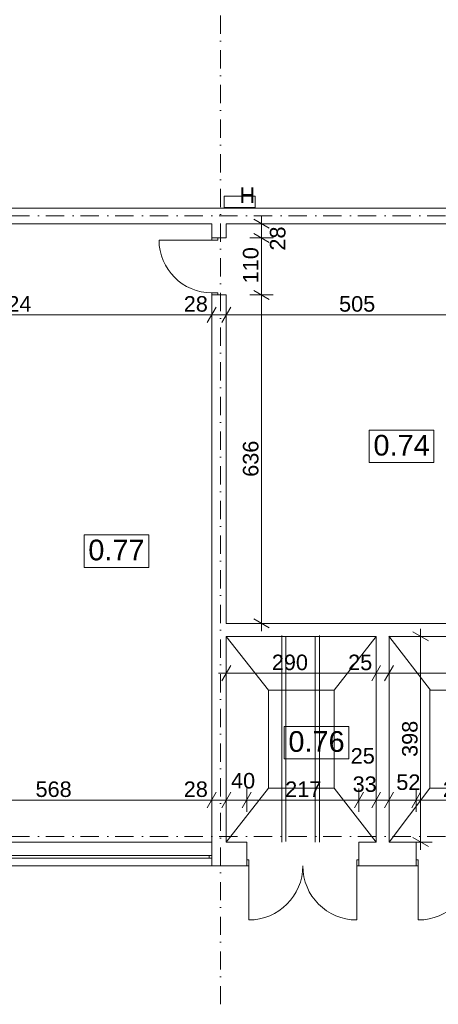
# Model space of a CAD drawing. Extents: x -283435 to 14216, y -77540 to 30522.
# Tile 68 of 177: x -180089 to -171993, y -38346 to -19303. Entities that reach past the tile are written whole.
import ezdxf

# ---------------------------------------------------------------- set-up
doc = ezdxf.new("R2010")
doc.units = 0
doc.header["$MEASUREMENT"] = 0
doc.linetypes.add('Kropki i Kreski', pattern=[670.277762, 352.777767, -176.388884, 0, -141.111112])
for name, color, linetype in [('Drzwi ArchiCAD', 7, 'Continuous'), ('Okna ArchiCADa', 7, 'Continuous'), ('WYMIARY', 7, 'Continuous'), ('ŚCIANY', 7, 'Continuous')]:
    doc.layers.add(name, color=color, linetype=linetype)
for name, color, linetype, lineweight in [('Drzwi ArchiCAD_Nr_Pióra__3', 3, 'Continuous', 18), ('Drzwi ArchiCAD_Nr_Pióra__7', 7, 'Continuous', 18), ('HYDRANTY_Nr_Pióra__1', 1, 'Continuous', 18), ('LINIE_Nr_Pióra__5', 5, 'Continuous', 18), ('LINIE_Nr_Pióra__7', 7, 'Continuous', 18), ('Okna ArchiCADa_Nr_Pióra__23', 23, 'Continuous', 18), ('Okna ArchiCADa_Nr_Pióra__3', 3, 'Continuous', 18), ('Okna ArchiCADa_Nr_Pióra__7', 7, 'Continuous', 18), ('OPISY_Nr_Pióra__65', 65, 'Continuous', 18), ('OPISY_Nr_Pióra__86', 86, 'Continuous', 18), ('OSIE_Nr_Pióra__5', 5, 'Continuous', 18), ('OSIE_Nr_Pióra__7', 7, 'Continuous', 18), ('WYMIARY_Nr_Pióra__4', 4, 'Continuous', 18), ('WYMIARY_Nr_Pióra__5', 5, 'Continuous', 18), ('ŚCIANY_Nr_Pióra__7', 7, 'Continuous', 18)]:
    doc.layers.add(name, color=color, linetype=linetype, lineweight=lineweight)
doc.styles.add('GENERATED_STYLE_1', font='arial.ttf')
doc.styles.add('GENERATED_STYLE_2', font='txt')
doc.dimstyles.new('GENERATED_STYLE__1', dxfattribs={"dimtxt": 300, "dimasz": 228, "dimexe": 0.18, "dimexo": 0, "dimgap": 0.09, "dimtad": 1, "dimdec": 0, "dimlfac": 0.1, "dimzin": 0, "dimdsep": 46, "dimtxsty": 'GENERATED_STYLE_2', "dimblk": 'ARROWHEAD_2', "dimblk1": 'ARROWHEAD_2', "dimblk2": 'ARROWHEAD_2', "dimcen": 0.09, "dimclrd": 256, "dimclre": 256, "dimclrt": 256, "dimazin": 0, "dimtfac": 1, "dimtdec": 4, "dimtmove": 0, "dimatfit": 3, "dimfxl": 1, "dimtolj": 1, "dimtzin": 0, "dimarcsym": 0})
doc.dimstyles.new('GENERATED_STYLE__2', dxfattribs={"dimtxt": 300, "dimasz": 228, "dimexe": 0.18, "dimexo": 0, "dimgap": 0.09, "dimtad": 1, "dimtih": 1, "dimtoh": 1, "dimdec": 0, "dimlfac": 0.1, "dimzin": 0, "dimdsep": 46, "dimtxsty": 'GENERATED_STYLE_2', "dimblk": 'ARROWHEAD_2', "dimblk1": 'ARROWHEAD_2', "dimblk2": 'ARROWHEAD_2', "dimcen": 0.09, "dimclrd": 256, "dimclre": 256, "dimclrt": 256, "dimazin": 0, "dimtfac": 1, "dimtdec": 4, "dimtmove": 0, "dimatfit": 3, "dimfxl": 1, "dimtolj": 1, "dimtzin": 0, "dimarcsym": 0})
doc.dimstyles.new('GENERATED_STYLE__3', dxfattribs={"dimtxt": 300, "dimasz": 228, "dimexe": 0.18, "dimexo": 0, "dimgap": 0.09, "dimtad": 1, "dimtih": 1, "dimtoh": 1, "dimdec": 0, "dimlfac": 0.1, "dimzin": 0, "dimdsep": 46, "dimtxsty": 'GENERATED_STYLE_2', "dimblk": 'ARROWHEAD_2', "dimblk1": 'ARROWHEAD_2', "dimblk2": 'ARROWHEAD_2', "dimcen": 0.09, "dimclrd": 256, "dimclre": 256, "dimclrt": 256, "dimazin": 0, "dimtfac": 1, "dimtdec": 4, "dimtmove": 2, "dimatfit": 3, "dimfxl": 1, "dimtolj": 1, "dimtzin": 0, "dimarcsym": 0})
doc.dimstyles.new('GENERATED_STYLE__4', dxfattribs={"dimtxt": 300, "dimasz": 228, "dimexe": 0.18, "dimexo": 0, "dimgap": 0.09, "dimtad": 1, "dimdec": 0, "dimlfac": 0.1, "dimzin": 0, "dimdsep": 46, "dimtxsty": 'GENERATED_STYLE_2', "dimblk": 'ARROWHEAD_2', "dimblk1": 'ARROWHEAD_2', "dimblk2": 'ARROWHEAD_2', "dimcen": 0.09, "dimclrd": 256, "dimclre": 256, "dimclrt": 256, "dimazin": 0, "dimtfac": 1, "dimtdec": 4, "dimtmove": 2, "dimatfit": 3, "dimfxl": 1, "dimtolj": 1, "dimtzin": 0, "dimarcsym": 0})

# ---------------------------------------------------------------- blocks, each defined once
blk = doc.blocks.new('O M panel zakrzywiony 12_23')
at = {"layer": 'Okna ArchiCADa_Nr_Pióra__23', "linetype": 'Continuous'}
for p, q in [((-2750, 0), (-2800, 0)), ((-2750, -50), (-2750, 0)), ((2800, 0), (2750, 0)), ((2750, 0), (2750, -50)), ((-2800, -50), (-2750, -50)), ((2750, -50), (2800, -50))]:
    blk.add_line(p, q, dxfattribs=at)
at = {"layer": 'Okna ArchiCADa_Nr_Pióra__3', "linetype": 'Continuous'}
for p, q in [((-2800, 150), (2800, 150)), ((2750, 0), (-2750, 0)), ((-2750, -50), (2750, -50)), ((-2800, -310), (2800, -310))]:
    blk.add_line(p, q, dxfattribs=at)
at = {"layer": 'Okna ArchiCADa_Nr_Pióra__7', "linetype": 'Continuous'}
for p, q in [((-2800, 0), (-2800, -50)), ((2800, 0), (2800, -50))]:
    blk.add_line(p, q, dxfattribs=at)
blk = doc.blocks.new('D2 Drzwi podw. proste 12_7')
at = {"layer": 'Drzwi ArchiCAD_Nr_Pióra__3', "linetype": 'Continuous'}
for p, q in [((-1045, 0), (-1045, 1045)), ((1045, 0), (1045, 1045)), ((-1045, 0), (-1085, 0)), ((-1085, 0), (-1085, -115)), ((-1045, -115), (-1045, 0)), ((1085, 0), (1045, 0)), ((1045, 0), (1045, -115)), ((1085, -115), (1085, 0)), ((-1085, -115), (-1045, -115)), ((1045, -115), (1085, -115))]:
    blk.add_line(p, q, dxfattribs=at)
for centre, start, end in [((-1045, 0), 0, 90), ((1045, 0), 90, 180)]:
    blk.add_arc(centre, 1045, start, end, dxfattribs=at)
at = {"layer": 'Drzwi ArchiCAD_Nr_Pióra__7', "linetype": 'Continuous'}
for p, q in [((-1085, 0), (-1085, -115)), ((1085, 0), (1085, -115))]:
    blk.add_line(p, q, dxfattribs=at)
blk = doc.blocks.new('D2 Drzwi podw. proste 12_2')
at = {"layer": 'Drzwi ArchiCAD_Nr_Pióra__3', "linetype": 'Continuous'}
for p, q in [((-1045, 0), (-1045, 1045)), ((1045, 0), (1045, 1045)), ((-1045, 0), (-1085, 0)), ((-1085, 0), (-1085, -115)), ((-1045, -115), (-1045, 0)), ((1085, 0), (1045, 0)), ((1045, 0), (1045, -115)), ((1085, -115), (1085, 0)), ((-1085, -115), (-1045, -115)), ((1045, -115), (1085, -115))]:
    blk.add_line(p, q, dxfattribs=at)
for centre, start, end in [((-1045, 0), 0, 90), ((1045, 0), 90, 180)]:
    blk.add_arc(centre, 1045, start, end, dxfattribs=at)
at = {"layer": 'Drzwi ArchiCAD_Nr_Pióra__7', "linetype": 'Continuous'}
for p, q in [((-1085, 0), (-1085, -115)), ((1085, 0), (1085, -115))]:
    blk.add_line(p, q, dxfattribs=at)
blk = doc.blocks.new('Ściana_1', base_point=(10397, -35210))
at = {"layer": 'ŚCIANY_Nr_Pióra__7', "linetype": 'Continuous'}
for p, q in [((-176374, -35470), (-176374, -35210)), ((-175699, -35210), (-176094, -35210)), ((-175699, -35555), (-175699, -35210)), ((-173529, -35555), (-173529, -35210)), ((-173195, -35210), (-173529, -35210)), ((-172421, -35210), (-172945, -35210)), ((-172421, -35555), (-172421, -35210)), ((-176374, -35520), (-176374, -35470)), ((-176374, -35670), (-176374, -35520)), ((-175699, -35670), (-175699, -35555)), ((-173529, -35670), (-173529, -35555)), ((-172421, -35670), (-172421, -35555)), ((-176374, -35670), (-175699, -35670)), ((-173529, -35670), (-172421, -35670))]:
    blk.add_line(p, q, dxfattribs=at)
at = {"layer": 'Drzwi ArchiCAD', "linetype": 'Continuous', "xscale": -1, "rotation": 180}
blk.add_blockref('D2 Drzwi podw. proste 12_7', (-174614, -35670), dxfattribs=at)
at = {"layer": 'Drzwi ArchiCAD', "linetype": 'Continuous', "rotation": 180}
blk.add_blockref('D2 Drzwi podw. proste 12_2', (-171336, -35670), dxfattribs=at)
at = {"layer": 'Okna ArchiCADa', "linetype": 'Continuous', "xscale": -1, "rotation": 180}
blk.add_blockref('O M panel zakrzywiony 12_23', (-179174, -35520), dxfattribs=at)
blk = doc.blocks.new('Ściana_90', base_point=(-169552, -30980))
at = {"layer": 'ŚCIANY_Nr_Pióra__7', "linetype": 'Continuous'}
for p, q in [((-169802, -30980), (-176094, -30980)), ((-176094, -31230), (-173195, -31230)), ((-172945, -31230), (-169802, -31230))]:
    blk.add_line(p, q, dxfattribs=at)
blk = doc.blocks.new('D1 Drzwi proste 12_20')
at = {"layer": 'Drzwi ArchiCAD_Nr_Pióra__3', "linetype": 'Continuous'}
for p, q in [((510, 0), (510, 1020)), ((-510, 0), (-550, 0)), ((-550, 0), (-550, -115)), ((-510, -115), (-510, 0)), ((550, 0), (510, 0)), ((510, 0), (510, -115)), ((550, -115), (550, 0)), ((-550, -115), (-510, -115)), ((510, -115), (550, -115))]:
    blk.add_line(p, q, dxfattribs=at)
blk.add_arc((510, 0), 1020, 90, 180, dxfattribs=at)
at = {"layer": 'Drzwi ArchiCAD_Nr_Pióra__7', "linetype": 'Continuous'}
for p, q in [((-550, 0), (-550, -115)), ((550, 0), (550, -115))]:
    blk.add_line(p, q, dxfattribs=at)
blk = doc.blocks.new('Ściana_91', base_point=(-176234, -23100))
at = {"layer": 'ŚCIANY_Nr_Pióra__7', "linetype": 'Continuous'}
for p, q in [((-176374, -23250), (-176374, -23525)), ((-176094, -23525), (-176094, -23250)), ((-176374, -23525), (-176259, -23525)), ((-176259, -23525), (-176094, -23525)), ((-176374, -24625), (-176259, -24625)), ((-176374, -24625), (-176374, -35210)), ((-176259, -24625), (-176094, -24625)), ((-176094, -30980), (-176094, -24625)), ((-176094, -35210), (-176094, -31230))]:
    blk.add_line(p, q, dxfattribs=at)
at = {"layer": 'Drzwi ArchiCAD', "linetype": 'Continuous', "rotation": 90}
blk.add_blockref('D1 Drzwi proste 12_20', (-176374, -24075), dxfattribs=at)
blk = doc.blocks.new('Ściana_92', base_point=(-172945, -30980))
at = {"layer": 'ŚCIANY_Nr_Pióra__7', "linetype": 'Continuous'}
for p, q in [((-173195, -31230), (-173195, -35210)), ((-172945, -35210), (-172945, -31230))]:
    blk.add_line(p, q, dxfattribs=at)
blk = doc.blocks.new('Ściana_11', base_point=(-170897, -23100))
at = {"layer": 'ŚCIANY_Nr_Pióra__7', "linetype": 'Continuous'}
for p, q in [((-171047, -22950), (-184022, -22950)), ((-181844, -23250), (-176374, -23250)), ((-176094, -23250), (-171047, -23250))]:
    blk.add_line(p, q, dxfattribs=at)
blk = doc.blocks.new('*D1604')
at = {"layer": 'WYMIARY_Nr_Pióra__4', "linetype": 'Continuous', "transparency": 16777216}
for p, q in [((-181967, -34246), (-182141, -34546)), ((-182054, -34621), (-182054, -34171)), ((-176287, -34246), (-176461, -34546)), ((-176374, -34621), (-176374, -34171)), ((-182054, -34396), (-176374, -34396))]:
    blk.add_line(p, q, dxfattribs=at)
at = {"layer": 'WYMIARY_Nr_Pióra__5', "transparency": 16777216, "char_height": 300, "attachment_point": 1, "style": 'GENERATED_STYLE_1'}
for s, insert in [('{568}', (-179783, -34036)), ('{28}', (-176916, -34036))]:
    blk.add_mtext(s, dxfattribs=dict(at, insert=insert))
blk = doc.blocks.new('ARROWHEAD_2')
at = {"linetype": 'Continuous'}
for p, q in [((0, 0), (-1, 0)), ((-0.378, -0.655), (0.378, 0.655))]:
    blk.add_line(p, q, dxfattribs=at)
blk = doc.blocks.new('*D1605')
at = {"layer": 'WYMIARY_Nr_Pióra__4', "linetype": 'Continuous', "transparency": 16777216}
for p, q in [((-176287, -34246), (-176461, -34546)), ((-176374, -34621), (-176374, -34171)), ((-176007, -34246), (-176181, -34546)), ((-176094, -34621), (-176094, -34171)), ((-176374, -34396), (-176094, -34396))]:
    blk.add_line(p, q, dxfattribs=at)
blk = doc.blocks.new('*D1606')
at = {"layer": 'WYMIARY_Nr_Pióra__4', "linetype": 'Continuous', "transparency": 16777216}
for p, q in [((-176007, -34246), (-176181, -34546)), ((-176094, -34621), (-176094, -34171)), ((-175612, -34246), (-175785, -34546)), ((-175699, -34621), (-175699, -34171)), ((-176094, -34396), (-175699, -34396))]:
    blk.add_line(p, q, dxfattribs=at)
at = {"layer": 'WYMIARY_Nr_Pióra__5', "transparency": 16777216, "insert": (-176002, -33872), "char_height": 300, "attachment_point": 1, "style": 'GENERATED_STYLE_1'}
blk.add_mtext('{40}', dxfattribs=at)
blk = doc.blocks.new('*D1607')
at = {"layer": 'WYMIARY_Nr_Pióra__4', "linetype": 'Continuous', "transparency": 16777216}
for p, q in [((-175612, -34246), (-175785, -34546)), ((-175699, -34621), (-175699, -34171)), ((-173442, -34246), (-173615, -34546)), ((-173529, -34621), (-173529, -34171)), ((-175699, -34396), (-173529, -34396))]:
    blk.add_line(p, q, dxfattribs=at)
at = {"layer": 'WYMIARY_Nr_Pióra__5', "transparency": 16777216, "char_height": 300, "attachment_point": 1, "style": 'GENERATED_STYLE_1'}
for s, insert in [('{25}', (-173687, -33391)), ('{217}', (-174955, -34036)), ('{33}', (-173650, -33938))]:
    blk.add_mtext(s, dxfattribs=dict(at, insert=insert))
blk = doc.blocks.new('*D1608')
at = {"layer": 'WYMIARY_Nr_Pióra__4', "linetype": 'Continuous', "transparency": 16777216}
for p, q in [((-173442, -34246), (-173615, -34546)), ((-173529, -34621), (-173529, -34171)), ((-173108, -34246), (-173281, -34546)), ((-173195, -34621), (-173195, -34171)), ((-173529, -34396), (-173195, -34396))]:
    blk.add_line(p, q, dxfattribs=at)
blk = doc.blocks.new('*D1609')
at = {"layer": 'WYMIARY_Nr_Pióra__4', "linetype": 'Continuous', "transparency": 16777216}
for p, q in [((-173108, -34246), (-173281, -34546)), ((-173195, -34621), (-173195, -34171)), ((-172858, -34246), (-173031, -34546)), ((-172945, -34621), (-172945, -34171)), ((-173195, -34396), (-172945, -34396))]:
    blk.add_line(p, q, dxfattribs=at)
blk = doc.blocks.new('*D1610')
at = {"layer": 'WYMIARY_Nr_Pióra__4', "linetype": 'Continuous', "transparency": 16777216}
for p, q in [((-172858, -34246), (-173031, -34546)), ((-172945, -34621), (-172945, -34171)), ((-172335, -34246), (-172508, -34546)), ((-172421, -34621), (-172421, -34171)), ((-172945, -34396), (-172421, -34396))]:
    blk.add_line(p, q, dxfattribs=at)
at = {"layer": 'WYMIARY_Nr_Pióra__5', "transparency": 16777216, "insert": (-172805, -33900), "char_height": 300, "attachment_point": 1, "style": 'GENERATED_STYLE_1'}
blk.add_mtext('{52}', dxfattribs=at)
blk = doc.blocks.new('*D1611')
at = {"layer": 'WYMIARY_Nr_Pióra__4', "linetype": 'Continuous', "transparency": 16777216}
for p, q in [((-172335, -34246), (-172508, -34546)), ((-172421, -34621), (-172421, -34171)), ((-170165, -34246), (-170338, -34546)), ((-170251, -34621), (-170251, -34171)), ((-172421, -34396), (-170251, -34396))]:
    blk.add_line(p, q, dxfattribs=at)
at = {"layer": 'WYMIARY_Nr_Pióra__5', "transparency": 16777216, "char_height": 300, "attachment_point": 1, "style": 'GENERATED_STYLE_1'}
for s, insert in [('{217}', (-171905, -34036)), ('{45}', (-170793, -34036))]:
    blk.add_mtext(s, dxfattribs=dict(at, insert=insert))
blk = doc.blocks.new('*D1612')
at = {"layer": 'WYMIARY_Nr_Pióra__4', "linetype": 'Continuous', "transparency": 16777216}
for p, q in [((-170165, -34246), (-170338, -34546)), ((-170251, -34621), (-170251, -34171)), ((-169716, -34246), (-169889, -34546)), ((-169802, -34621), (-169802, -34171)), ((-170251, -34396), (-169802, -34396))]:
    blk.add_line(p, q, dxfattribs=at)
blk = doc.blocks.new('*D1613')
at = {"layer": 'WYMIARY_Nr_Pióra__4', "linetype": 'Continuous', "transparency": 16777216}
for p, q in [((-169716, -34246), (-169889, -34546)), ((-169802, -34621), (-169802, -34171)), ((-169466, -34246), (-169639, -34546)), ((-169552, -34621), (-169552, -34171)), ((-169802, -34396), (-169552, -34396))]:
    blk.add_line(p, q, dxfattribs=at)
blk = doc.blocks.new('*D1614')
at = {"layer": 'WYMIARY_Nr_Pióra__4', "linetype": 'Continuous', "transparency": 16777216}
for p, q in [((-169466, -34246), (-169639, -34546)), ((-169552, -34621), (-169552, -34171)), ((-166968, -34246), (-167141, -34546)), ((-167054, -34621), (-167054, -34171)), ((-169552, -34396), (-167054, -34396))]:
    blk.add_line(p, q, dxfattribs=at)
at = {"layer": 'WYMIARY_Nr_Pióra__5', "transparency": 16777216, "char_height": 300, "attachment_point": 1, "style": 'GENERATED_STYLE_1'}
for s, insert in [('{25}', (-169466, -34036)), ('{250}', (-168645, -34036)), ('{30}', (-167596, -34036))]:
    blk.add_mtext(s, dxfattribs=dict(at, insert=insert))
blk = doc.blocks.new('*D1615')
at = {"layer": 'WYMIARY_Nr_Pióra__4', "linetype": 'Continuous', "transparency": 16777216}
for p, q in [((-166968, -34246), (-167141, -34546)), ((-167054, -34621), (-167054, -34171)), ((-166668, -34246), (-166841, -34546)), ((-166754, -34621), (-166754, -34171)), ((-167054, -34396), (-166754, -34396))]:
    blk.add_line(p, q, dxfattribs=at)
blk = doc.blocks.new('*D1616')
at = {"layer": 'WYMIARY_Nr_Pióra__4', "linetype": 'Continuous', "transparency": 16777216}
for p, q in [((-166668, -34246), (-166841, -34546)), ((-166754, -34621), (-166754, -34171)), ((-166227, -34246), (-166400, -34546)), ((-166313, -34621), (-166313, -34171)), ((-166754, -34396), (-166313, -34396))]:
    blk.add_line(p, q, dxfattribs=at)
at = {"layer": 'WYMIARY_Nr_Pióra__5', "transparency": 16777216, "insert": (-166703, -33942), "char_height": 300, "attachment_point": 1, "style": 'GENERATED_STYLE_1'}
blk.add_mtext('{44}', dxfattribs=at)
blk = doc.blocks.new('*D1617')
at = {"layer": 'WYMIARY_Nr_Pióra__4', "linetype": 'Continuous', "transparency": 16777216}
for p, q in [((-166227, -34246), (-166400, -34546)), ((-166313, -34621), (-166313, -34171)), ((-164707, -34246), (-164880, -34546)), ((-164793, -34621), (-164793, -34171)), ((-166313, -34396), (-164793, -34396))]:
    blk.add_line(p, q, dxfattribs=at)
at = {"layer": 'WYMIARY_Nr_Pióra__5', "transparency": 16777216, "char_height": 300, "attachment_point": 1, "style": 'GENERATED_STYLE_1'}
for s, insert in [('{152}', (-165895, -34036)), ('{44}', (-164841, -33942))]:
    blk.add_mtext(s, dxfattribs=dict(at, insert=insert))
blk = doc.blocks.new('*D1618')
at = {"layer": 'WYMIARY_Nr_Pióra__4', "linetype": 'Continuous', "transparency": 16777216}
for p, q in [((-164707, -34246), (-164880, -34546)), ((-164793, -34621), (-164793, -34171)), ((-164265, -34246), (-164438, -34546)), ((-164351, -34621), (-164351, -34171)), ((-164793, -34396), (-164351, -34396))]:
    blk.add_line(p, q, dxfattribs=at)
blk = doc.blocks.new('*D1619')
at = {"layer": 'WYMIARY_Nr_Pióra__4', "linetype": 'Continuous', "transparency": 16777216}
for p, q in [((-164265, -34246), (-164438, -34546)), ((-164351, -34621), (-164351, -34171)), ((-163965, -34246), (-164138, -34546)), ((-164051, -34621), (-164051, -34171)), ((-164351, -34396), (-164051, -34396))]:
    blk.add_line(p, q, dxfattribs=at)
blk = doc.blocks.new('*D1620')
at = {"layer": 'WYMIARY_Nr_Pióra__4', "linetype": 'Continuous', "transparency": 16777216}
for p, q in [((-163965, -34246), (-164138, -34546)), ((-164051, -34621), (-164051, -34171)), ((-156159, -34246), (-156332, -34546)), ((-156245, -34621), (-156245, -34171)), ((-164051, -34396), (-156245, -34396))]:
    blk.add_line(p, q, dxfattribs=at)
at = {"layer": 'WYMIARY_Nr_Pióra__5', "transparency": 16777216, "char_height": 300, "attachment_point": 1, "style": 'GENERATED_STYLE_1'}
for s, insert in [('{30}', (-163965, -34036)), ('{781}', (-160262, -34036))]:
    blk.add_mtext(s, dxfattribs=dict(at, insert=insert))
blk = doc.blocks.new('*D1621')
at = {"layer": 'WYMIARY_Nr_Pióra__4', "linetype": 'Continuous', "transparency": 16777216}
for p, q in [((-156159, -34246), (-156332, -34546)), ((-156245, -34621), (-156245, -34171)), ((-155909, -34246), (-156082, -34546)), ((-155995, -34621), (-155995, -34171)), ((-156245, -34396), (-155995, -34396))]:
    blk.add_line(p, q, dxfattribs=at)
blk = doc.blocks.new('*D1622')
at = {"layer": 'WYMIARY_Nr_Pióra__4', "linetype": 'Continuous', "transparency": 16777216}
for p, q in [((-155909, -34246), (-156082, -34546)), ((-155995, -34621), (-155995, -34171)), ((-152209, -34246), (-152382, -34546)), ((-152295, -34621), (-152295, -34171)), ((-155995, -34396), (-152295, -34396))]:
    blk.add_line(p, q, dxfattribs=at)
at = {"layer": 'WYMIARY_Nr_Pióra__5', "transparency": 16777216, "char_height": 300, "attachment_point": 1, "style": 'GENERATED_STYLE_1'}
for s, insert in [('{25}', (-155878, -33932)), ('{370}', (-154487, -34036)), ('{20}', (-152837, -34036))]:
    blk.add_mtext(s, dxfattribs=dict(at, insert=insert))
blk = doc.blocks.new('*D1623')
at = {"layer": 'WYMIARY_Nr_Pióra__4', "linetype": 'Continuous', "transparency": 16777216}
for p, q in [((-152209, -34246), (-152382, -34546)), ((-152295, -34621), (-152295, -34171)), ((-152007, -34246), (-152180, -34546)), ((-152093, -34621), (-152093, -34171)), ((-152295, -34396), (-152093, -34396))]:
    blk.add_line(p, q, dxfattribs=at)
blk = doc.blocks.new('*D1624')
at = {"layer": 'WYMIARY_Nr_Pióra__4', "linetype": 'Continuous', "transparency": 16777216}
for p, q in [((-152007, -34246), (-152180, -34546)), ((-152093, -34621), (-152093, -34171)), ((-149417, -34246), (-149590, -34546)), ((-149503, -34621), (-149503, -34171)), ((-152093, -34396), (-149503, -34396))]:
    blk.add_line(p, q, dxfattribs=at)
at = {"layer": 'WYMIARY_Nr_Pióra__5', "transparency": 16777216, "char_height": 300, "attachment_point": 1, "style": 'GENERATED_STYLE_1'}
for s, insert in [('{259}', (-151368, -34036)), ('{26}', (-150045, -34036))]:
    blk.add_mtext(s, dxfattribs=dict(at, insert=insert))
blk = doc.blocks.new('*D1625')
at = {"layer": 'WYMIARY_Nr_Pióra__4', "linetype": 'Continuous', "transparency": 16777216}
for p, q in [((-149417, -34246), (-149590, -34546)), ((-149503, -34621), (-149503, -34171)), ((-149157, -34246), (-149330, -34546)), ((-149243, -34621), (-149243, -34171)), ((-149503, -34396), (-149243, -34396))]:
    blk.add_line(p, q, dxfattribs=at)
blk = doc.blocks.new('*D1626')
at = {"layer": 'WYMIARY_Nr_Pióra__4', "linetype": 'Continuous', "transparency": 16777216}
for p, q in [((-149157, -34246), (-149330, -34546)), ((-149243, -34621), (-149243, -34171)), ((-149037, -34246), (-149210, -34546)), ((-149123, -34621), (-149123, -34171)), ((-149243, -34396), (-149123, -34396))]:
    blk.add_line(p, q, dxfattribs=at)
at = {"layer": 'WYMIARY_Nr_Pióra__5', "transparency": 16777216, "insert": (-149174, -33788), "char_height": 300, "attachment_point": 1, "style": 'GENERATED_STYLE_1'}
blk.add_mtext('{12}', dxfattribs=at)
blk = doc.blocks.new('*D1627')
at = {"layer": 'WYMIARY_Nr_Pióra__4', "linetype": 'Continuous', "transparency": 16777216}
for p, q in [((-149037, -34246), (-149210, -34546)), ((-149123, -34621), (-149123, -34171)), ((-146840, -34546), (-146667, -34246)), ((-146753, -34621), (-146753, -34171)), ((-149123, -34396), (-146753, -34396)), ((-146753, -34396), (-146607, -34396))]:
    blk.add_line(p, q, dxfattribs=at)
at = {"layer": 'WYMIARY_Nr_Pióra__5', "transparency": 16777216, "insert": (-148280, -34036), "char_height": 300, "attachment_point": 1, "style": 'GENERATED_STYLE_1'}
blk.add_mtext('{237}', dxfattribs=at)
blk = doc.blocks.new('*D1657')
at = {"layer": 'WYMIARY_Nr_Pióra__4', "linetype": 'Continuous', "transparency": 16777216}
for p, q in [((-172184, -31317), (-172484, -31144)), ((-172334, -31230), (-172334, -31084)), ((-172109, -31230), (-172559, -31230)), ((-172334, -35210), (-172334, -31230)), ((-172109, -35210), (-172559, -35210)), ((-172484, -35123), (-172184, -35296)), ((-172334, -35357), (-172334, -35210))]:
    blk.add_line(p, q, dxfattribs=at)
at = {"layer": 'WYMIARY_Nr_Pióra__5', "transparency": 16777216, "insert": (-172694, -33562), "char_height": 300, "attachment_point": 1, "rotation": 90, "style": 'GENERATED_STYLE_1'}
blk.add_mtext('{398}', dxfattribs=at)
blk = doc.blocks.new('*D1664')
at = {"layer": 'WYMIARY_Nr_Pióra__4', "linetype": 'Continuous', "transparency": 16777216}
for p, q in [((-183525, -24860), (-183698, -25160)), ((-183612, -25235), (-183612, -24785)), ((-176287, -24860), (-176461, -25160)), ((-176374, -25235), (-176374, -24785)), ((-183612, -25010), (-176374, -25010))]:
    blk.add_line(p, q, dxfattribs=at)
at = {"layer": 'WYMIARY_Nr_Pióra__5', "transparency": 16777216, "char_height": 300, "attachment_point": 1, "style": 'GENERATED_STYLE_1'}
for s, insert in [('{724}', (-180562, -24650)), ('{28}', (-176916, -24650))]:
    blk.add_mtext(s, dxfattribs=dict(at, insert=insert))
blk = doc.blocks.new('*D1665')
at = {"layer": 'WYMIARY_Nr_Pióra__4', "linetype": 'Continuous', "transparency": 16777216}
for p, q in [((-176287, -24860), (-176461, -25160)), ((-176374, -25235), (-176374, -24785)), ((-176007, -24860), (-176181, -25160)), ((-176094, -25235), (-176094, -24785)), ((-176374, -25010), (-176094, -25010))]:
    blk.add_line(p, q, dxfattribs=at)
blk = doc.blocks.new('*D1666')
at = {"layer": 'WYMIARY_Nr_Pióra__4', "linetype": 'Continuous', "transparency": 16777216}
for p, q in [((-176007, -24860), (-176181, -25160)), ((-176094, -25235), (-176094, -24785)), ((-170960, -24860), (-171133, -25160)), ((-171047, -25235), (-171047, -24785)), ((-176094, -25010), (-171047, -25010))]:
    blk.add_line(p, q, dxfattribs=at)
at = {"layer": 'WYMIARY_Nr_Pióra__5', "transparency": 16777216, "insert": (-173912, -24650), "char_height": 300, "attachment_point": 1, "style": 'GENERATED_STYLE_1'}
blk.add_mtext('{505}', dxfattribs=at)
blk = doc.blocks.new('*D1667')
at = {"layer": 'WYMIARY_Nr_Pióra__4', "linetype": 'Continuous', "transparency": 16777216}
for p, q in [((-170960, -24860), (-171133, -25160)), ((-171047, -25235), (-171047, -24785)), ((-169889, -25160), (-169716, -24860)), ((-169802, -25235), (-169802, -24785)), ((-171047, -25010), (-169802, -25010)), ((-169802, -25010), (-169656, -25010))]:
    blk.add_line(p, q, dxfattribs=at)
at = {"layer": 'WYMIARY_Nr_Pióra__5', "transparency": 16777216, "insert": (-170766, -24650), "char_height": 300, "attachment_point": 1, "style": 'GENERATED_STYLE_1'}
blk.add_mtext('{124}', dxfattribs=at)
blk = doc.blocks.new('*D1668')
at = {"layer": 'WYMIARY_Nr_Pióra__4', "linetype": 'Continuous', "transparency": 16777216}
for p, q in [((-176007, -31793), (-176181, -32093)), ((-176094, -32168), (-176094, -31718)), ((-173108, -31793), (-173281, -32093)), ((-173195, -32168), (-173195, -31718)), ((-176241, -31943), (-176094, -31943)), ((-176094, -31943), (-173195, -31943))]:
    blk.add_line(p, q, dxfattribs=at)
at = {"layer": 'WYMIARY_Nr_Pióra__5', "transparency": 16777216, "char_height": 300, "attachment_point": 1, "style": 'GENERATED_STYLE_1'}
for s, insert in [('{290}', (-175213, -31583)), ('{25}', (-173737, -31583))]:
    blk.add_mtext(s, dxfattribs=dict(at, insert=insert))
blk = doc.blocks.new('*D1669')
at = {"layer": 'WYMIARY_Nr_Pióra__4', "linetype": 'Continuous', "transparency": 16777216}
for p, q in [((-173108, -31793), (-173281, -32093)), ((-173195, -32168), (-173195, -31718)), ((-172858, -31793), (-173031, -32093)), ((-172945, -32168), (-172945, -31718)), ((-173195, -31943), (-172945, -31943))]:
    blk.add_line(p, q, dxfattribs=at)
blk = doc.blocks.new('*D1670')
at = {"layer": 'WYMIARY_Nr_Pióra__4', "linetype": 'Continuous', "transparency": 16777216}
for p, q in [((-172858, -31793), (-173031, -32093)), ((-172945, -32168), (-172945, -31718)), ((-169889, -32093), (-169716, -31793)), ((-169802, -32168), (-169802, -31718)), ((-172945, -31943), (-169802, -31943)), ((-169802, -31943), (-169656, -31943))]:
    blk.add_line(p, q, dxfattribs=at)
at = {"layer": 'WYMIARY_Nr_Pióra__5', "transparency": 16777216, "insert": (-171715, -31583), "char_height": 300, "attachment_point": 1, "style": 'GENERATED_STYLE_1'}
blk.add_mtext('{314}', dxfattribs=at)
blk = doc.blocks.new('*D1673')
at = {"layer": 'WYMIARY_Nr_Pióra__4', "linetype": 'Continuous', "transparency": 16777216}
for p, q in [((-175562, -24539), (-175262, -24712)), ((-175187, -24625), (-175637, -24625)), ((-175412, -30980), (-175412, -24625)), ((-175187, -30980), (-175637, -30980)), ((-175562, -30894), (-175262, -31067)), ((-175412, -31127), (-175412, -30980))]:
    blk.add_line(p, q, dxfattribs=at)
at = {"layer": 'WYMIARY_Nr_Pióra__5', "transparency": 16777216, "insert": (-175772, -28144), "char_height": 300, "attachment_point": 1, "rotation": 90, "style": 'GENERATED_STYLE_1'}
blk.add_mtext('{636}', dxfattribs=at)
blk = doc.blocks.new('*D1674')
at = {"layer": 'WYMIARY_Nr_Pióra__4', "linetype": 'Continuous', "transparency": 16777216}
for p, q in [((-175187, -23525), (-175637, -23525)), ((-175562, -23439), (-175262, -23612)), ((-175412, -24625), (-175412, -23525)), ((-175562, -24539), (-175262, -24712)), ((-175187, -24625), (-175637, -24625))]:
    blk.add_line(p, q, dxfattribs=at)
at = {"layer": 'WYMIARY_Nr_Pióra__5', "transparency": 16777216, "char_height": 300, "attachment_point": 1, "rotation": 90, "style": 'GENERATED_STYLE_1'}
for s, insert in [('{28}', (-175250, -23769)), ('{110}', (-175772, -24402))]:
    blk.add_mtext(s, dxfattribs=dict(at, insert=insert))
blk = doc.blocks.new('*D1675')
at = {"layer": 'WYMIARY_Nr_Pióra__4', "linetype": 'Continuous', "transparency": 16777216}
for p, q in [((-175262, -23336), (-175562, -23163)), ((-175412, -23250), (-175412, -23103)), ((-175187, -23250), (-175637, -23250)), ((-175412, -23525), (-175412, -23250)), ((-175187, -23525), (-175637, -23525)), ((-175562, -23439), (-175262, -23612))]:
    blk.add_line(p, q, dxfattribs=at)

msp = doc.modelspace()

# ---------------------------------------------------------------- linework, layer by layer
at = {"layer": 'HYDRANTY_Nr_Pióra__1', "linetype": 'Continuous'}
for p, q in [((-176135.8, -22938.7), (-176135.8, -22714.2)), ((-176135.8, -22714.2), (-175535.8, -22714.2)), ((-175535.8, -22714.2), (-175535.8, -22938.7)), ((-176135.8, -22938.7), (-175535.8, -22938.7))]:
    msp.add_line(p, q, dxfattribs=at)
at = {"layer": 'LINIE_Nr_Pióra__5', "linetype": 'Continuous'}
for q in [(-174009.2, -32271.5), (-175279.4, -34168.9)]:
    msp.add_line((-175279.4, -32271.5), q, dxfattribs=at)
at = {"layer": 'LINIE_Nr_Pióra__7', "linetype": 'Continuous', "flags": 128}
for points in [[(-175020.1, -35209.9), (-175020.1, -31215.8)], [(-174941.6, -35199.5), (-174941.6, -31226.2)], [(-174290, -35209.9), (-174290, -31215.8)], [(-172144.4, -32271.8), (-172949.5, -31226.2)], [(-175279.4, -32271.5), (-176094, -31230.5)], [(-174373.6, -35209.9), (-174373.6, -31247.3)], [(-174009.2, -32271.5), (-173194.5, -31230.5)], [(-175279.4, -34168.9), (-176094, -35209.9)], [(-173194.5, -35209.9), (-174009.2, -34168.9)], [(-172154.8, -34168.9), (-172944.5, -35209.9)]]:
    msp.add_lwpolyline(points, dxfattribs=at)
for points in [[(-174009.2, -32271.5), (-175279.4, -32271.5), (-175279.4, -34168.9), (-174009.2, -34168.9)], [(-170629.3, -32271.8), (-172154.8, -32271.8), (-172154.8, -34168.9), (-170629.3, -34168.9)]]:
    msp.add_lwpolyline(points, close=True, dxfattribs=at)
at = {"layer": 'OPISY_Nr_Pióra__65', "linetype": 'Continuous', "flags": 128}
for points in [[(-173328.1, -27241.4), (-172078.1, -27241.4), (-172078.1, -27870), (-173328.1, -27870)], [(-178843.1, -29268.3), (-177593.1, -29268.3), (-177593.1, -29896.9), (-178843.1, -29896.9)], [(-174973.4, -32971.6), (-173723.4, -32971.6), (-173723.4, -33600.1), (-174973.4, -33600.1)]]:
    msp.add_lwpolyline(points, close=True, dxfattribs=at)
at = {"layer": 'OSIE_Nr_Pióra__5', "linetype": 'Kropki i Kreski'}
msp.add_line((-176204, -38346.1), (-176204, 27442), dxfattribs=at)
at = {"layer": 'OSIE_Nr_Pióra__7', "linetype": 'Kropki i Kreski'}
for p, q in [((-280139.5, -23099.9), (10893.5, -23099.9)), ((-280139.5, -35099.9), (10893.5, -35099.9))]:
    msp.add_line(p, q, dxfattribs=at)

# ---------------------------------------------------------------- block references
at = {"layer": 'ŚCIANY'}
for name, p in [('Ściana_11', (-170896.8, -23099.5)), ('Ściana_91', (-176234, -23099.5)), ('Ściana_90', (-169552.4, -30980.5)), ('Ściana_92', (-172944.5, -30980.5)), ('Ściana_1', (10396.7, -35209.9))]:
    msp.add_blockref(name, p, dxfattribs=at)

# ---------------------------------------------------------------- texts
at = {"layer": 'HYDRANTY_Nr_Pióra__1', "linetype": 'Continuous', "insert": (-175685.8, -22847), "char_height": 300, "attachment_point": 8, "style": 'GENERATED_STYLE_1'}
msp.add_mtext('{H}', dxfattribs=at)
at = {"layer": 'OPISY_Nr_Pióra__86', "linetype": 'Continuous', "char_height": 400, "attachment_point": 2, "style": 'GENERATED_STYLE_1'}
for s, insert in [('{0.74}', (-172703.1, -27332.9)), ('{0.77}', (-178218.1, -29359.7)), ('{0.76}', (-174348.4, -33063))]:
    msp.add_mtext(s, dxfattribs=dict(at, insert=insert))

# ---------------------------------------------------------------- dimensions: what is measured, and where the dimension line sits
at = {"layer": 'WYMIARY', "linetype": 'Continuous'}
for base, p1, p2, dimstyle, picture, middle in [((-175411.6, -30980.5), (-176094, -23525.3), (-176094, -23249.5), 'GENERATED_STYLE__4', '*D1675', (-175100.2, -23544.5)), ((-175411.6, -30980.5), (-176094, -24625.3), (-176094, -23525.3), 'GENERATED_STYLE__1', '*D1674', (-175621.6, -24064.3)), ((-175411.6, -30980.5), (-176094, -30980.5), (-176094, -24625.3), 'GENERATED_STYLE__1', '*D1673', (-175621.6, -27807)), ((-172333.7, -35209.9), (-172944.5, -35209.9), (-172944.5, -31230.5), 'GENERATED_STYLE__1', '*D1657', (-172543.7, -33224.3))]:
    dim = msp.add_linear_dim(base=base, p1=p1, p2=p2, angle=90, dimstyle=dimstyle, dxfattribs=at)
    dim.commit()
    dim.dimension.update_dxf_attribs({"geometry": picture, "text_midpoint": middle})
for base, p1, p2, dimstyle, picture, middle in [((-194933, -25009.8), (-183611.6, -29332.7), (-176374, -23249.5), 'GENERATED_STYLE__2', '*D1664', (-180224.6, -24799.8)), ((-194933, -25009.8), (-176374, -23249.5), (-176094, -23249.5), 'GENERATED_STYLE__2', '*D1665', (-176691.1, -24799.8)), ((-194933, -25009.8), (-176094, -23249.5), (-171046.8, -24346.1), 'GENERATED_STYLE__2', '*D1666', (-173574.5, -24799.8)), ((-194933, -25009.8), (-171046.8, -24346.1), (-169802.4, -24346.1), 'GENERATED_STYLE__2', '*D1667', (-170428.7, -24799.8)), ((-176094, -31943.2), (-176094, -31230.5), (-173194.5, -31230.5), 'GENERATED_STYLE__2', '*D1668', (-174876, -31733.2)), ((-176094, -31943.2), (-173194.5, -31230.5), (-172944.5, -31230.5), 'GENERATED_STYLE__2', '*D1669', (-173511.6, -31733.2)), ((-176094, -31943.2), (-172944.5, -31230.5), (-169802.4, -31230.5), 'GENERATED_STYLE__2', '*D1670', (-171377.5, -31733.2)), ((-221326.7, -34396.3), (-175698.7, -35209.9), (-173528.7, -35209.9), 'GENERATED_STYLE__2', '*D1607', (-174617.8, -34186.3)), ((-221326.7, -34396.3), (-173194.5, -35209.9), (-172944.5, -35209.9), 'GENERATED_STYLE__3', '*D1609', (-173462.6, -33541.4)), ((-221326.7, -34396.3), (-149243.4, -35209.9), (-149123.4, -35209.9), 'GENERATED_STYLE__3', '*D1626', (-148949, -33938.1)), ((-221326.7, -34396.3), (-176094, -35209.9), (-175698.7, -35209.9), 'GENERATED_STYLE__3', '*D1606', (-175776.8, -34022.4)), ((-221326.7, -34396.3), (-172944.5, -35209.9), (-172421.1, -35209.9), 'GENERATED_STYLE__3', '*D1610', (-172579.6, -34049.7)), ((-221326.7, -34396.3), (-155995.4, -35209.9), (-152295.4, -35209.9), 'GENERATED_STYLE__2', '*D1622', (-154149.5, -34186.3)), ((-221326.7, -34396.3), (-166754.2, -35209.9), (-166313.3, -35209.9), 'GENERATED_STYLE__3', '*D1616', (-166477.7, -34092.1)), ((-221326.7, -34396.3), (-166313.3, -35209.9), (-164793.3, -35209.9), 'GENERATED_STYLE__2', '*D1617', (-165557.4, -34186.3)), ((-221326.7, -34396.3), (-182054, -35209.9), (-176374, -35209.9), 'GENERATED_STYLE__2', '*D1604', (-179445.8, -34186.3)), ((-221326.7, -34396.3), (-172421.1, -35209.9), (-170251.1, -35209.9), 'GENERATED_STYLE__2', '*D1611', (-171567.9, -34186.3)), ((-221326.7, -34396.3), (-169552.4, -35209.9), (-167054.2, -35209.9), 'GENERATED_STYLE__2', '*D1614', (-168307.4, -34186.3)), ((-221326.7, -34396.3), (-164051.3, -35209.9), (-156245.4, -35209.9), 'GENERATED_STYLE__2', '*D1620', (-159924.8, -34186.3)), ((-221326.7, -34396.3), (-152093.4, -35209.9), (-149503.4, -35209.9), 'GENERATED_STYLE__2', '*D1624', (-151030.1, -34186.3)), ((-221326.7, -34396.3), (-149123.4, -35209.9), (-146753.4, -35209.9), 'GENERATED_STYLE__2', '*D1627', (-147942.5, -34186.3)), ((-221326.7, -34396.3), (-156245.4, -35209.9), (-155995.4, -35209.9), 'GENERATED_STYLE__3', '*D1621', (-155653.1, -34081.9)), ((-221326.7, -34396.3), (-173528.7, -35209.9), (-173194.5, -35209.9), 'GENERATED_STYLE__3', '*D1608', (-173424.9, -34088.4)), ((-221326.7, -34396.3), (-164793.3, -35209.9), (-164351.3, -35209.9), 'GENERATED_STYLE__3', '*D1618', (-164615.7, -34092.1)), ((-221326.7, -34396.3), (-176374, -35209.9), (-176094, -35209.9), 'GENERATED_STYLE__2', '*D1605', (-176691.1, -34186.3)), ((-221326.7, -34396.3), (-170251.1, -35209.9), (-169802.4, -35209.9), 'GENERATED_STYLE__2', '*D1612', (-170568.3, -34186.3)), ((-221326.7, -34396.3), (-169802.4, -35209.9), (-169552.4, -35209.9), 'GENERATED_STYLE__2', '*D1613', (-169240.7, -34186.3)), ((-221326.7, -34396.3), (-167054.2, -35209.9), (-166754.2, -35209.9), 'GENERATED_STYLE__2', '*D1615', (-167371.3, -34186.3)), ((-221326.7, -34396.3), (-164351.3, -35209.9), (-164051.3, -35209.9), 'GENERATED_STYLE__2', '*D1619', (-163739.7, -34186.3)), ((-221326.7, -34396.3), (-152295.4, -35209.9), (-152093.4, -35209.9), 'GENERATED_STYLE__2', '*D1623', (-152612.5, -34186.3)), ((-221326.7, -34396.3), (-149503.4, -35209.9), (-149243.4, -35209.9), 'GENERATED_STYLE__2', '*D1625', (-149820.5, -34186.3))]:
    dim = msp.add_linear_dim(base=base, p1=p1, p2=p2, dimstyle=dimstyle, dxfattribs=at)
    dim.commit()
    dim.dimension.update_dxf_attribs({"geometry": picture, "text_midpoint": middle})

doc.saveas('drawing.dxf')
